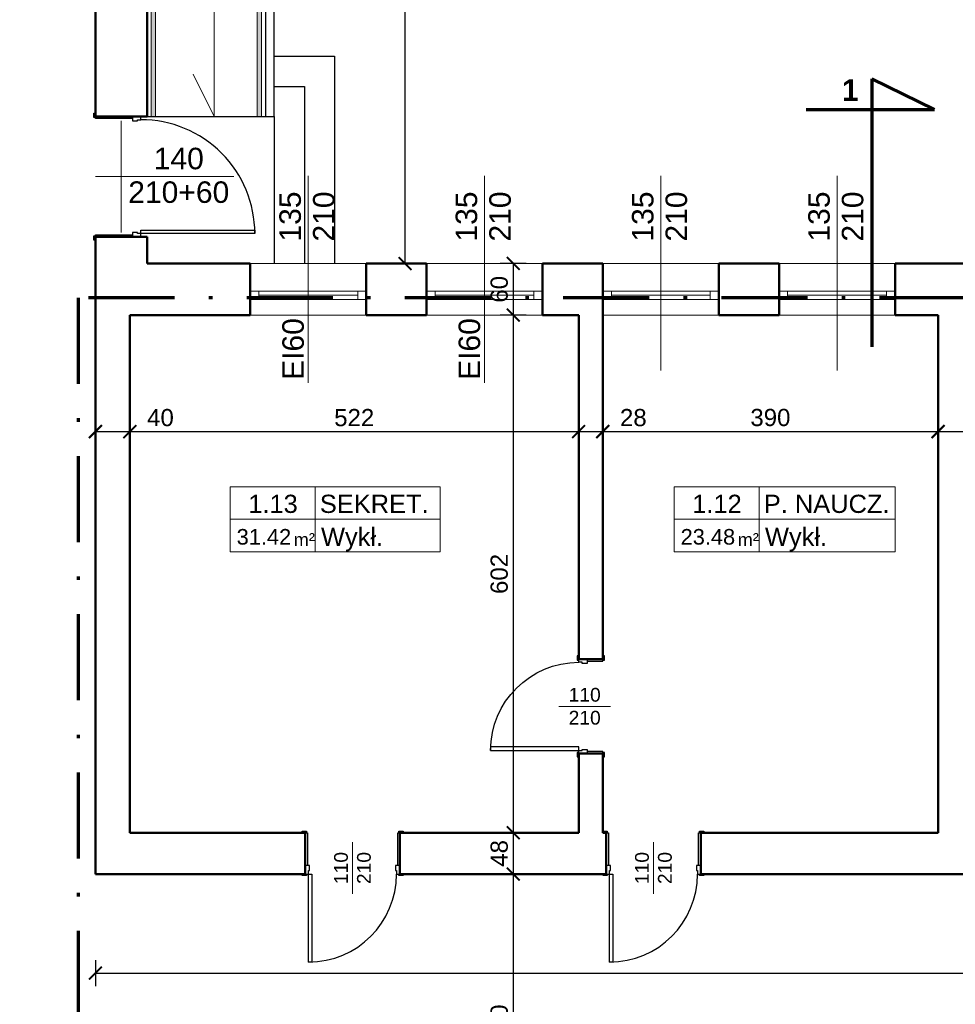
# Model space of a CAD drawing. Header units: millimetres. Extents: x -61343 to 9939, y -6894 to 7453.
# Tile 78 of 255: x -14863 to -13775, y 3169 to 4314. Entities that reach past the tile are written whole.
import ezdxf
from ezdxf.enums import TextEntityAlignment as Align

# ---------------------------------------------------------------- set-up
doc = ezdxf.new("R2010")
doc.units = ezdxf.units.MM
doc.header["$MEASUREMENT"] = 0
doc.linetypes.add('Kropki i Kreski', pattern=[920, 500, -200, 20, -200])
for name, color, linetype in [('2D - Ogólne', 7, 'Continuous'), ('Drzwi Archicad', 7, 'Continuous'), ('Konstrukcja - Ściany zew', 7, 'Continuous'), ('Opisy - Teksty', 7, 'Continuous')]:
    doc.layers.add(name, color=color, linetype=linetype)
for name, color, linetype, lineweight in [('A_cienkie', 130, 'Continuous', 9), ('A_opisy', 81, 'Continuous', 13), ('A_stolarka', 20, 'Continuous', 15), ('A_widokowe', 160, 'Continuous', 18), ('A_wymiary', 253, 'Continuous', 9)]:
    doc.layers.add(name, color=color, linetype=linetype, lineweight=lineweight)
doc.layers.add('A_niewidoczne', color=8, linetype='Continuous', lineweight=9, plot=False)
doc.layers.add('A_zakres opracowania', color=7, linetype='Continuous', lineweight=70, true_color=0xe00038)
doc.styles.get("Standard").update_dxf_attribs({"font": 'arial.ttf'})
doc.styles.add('STYL_AUTOMATYCZNY_1', font='arial.ttf')
doc.styles.add('STYL_AUTOMATYCZNY_2', font='arialbd.ttf')
doc.dimstyles.new('1do100', dxfattribs={"dimtxt": 20, "dimasz": 15, "dimexe": 15, "dimexo": 0.625, "dimgap": 6, "dimtad": 1, "dimtxsty": 'Standard', "dimblk": 'ARCHTICK', "dimcen": 2.5, "dimadec": 0, "dimazin": 0, "dimtfac": 1, "dimtmove": 0, "dimatfit": 3, "dimldrblk": 'OBLIQUE', "dimfxl": 15, "dimfxlon": 1, "dimarcsym": 0})

# ---------------------------------------------------------------- blocks, each defined once
blk = doc.blocks.new('_ArchTick')
at = {"color": 0, "linetype": 'ByBlock', "const_width": 0.15}
blk.add_lwpolyline([(-0.5, -0.5), (0.5, 0.5)], dxfattribs=at)
blk = doc.blocks.new('*D731')
at = {"layer": 'A_wymiary', "color": 0, "lineweight": -2, "transparency": 16777216}
for p, q in [((-14429.9, 5852.3), (-14399.9, 5852.3)), ((-14414.9, 4030.3), (-14414.9, 5852.3)), ((-14429.9, 4030.3), (-14399.9, 4030.3))]:
    blk.add_line(p, q, dxfattribs=at)
at = {"layer": 'Defpoints', "color": 0, "transparency": 16777216}
for p in [(-14715.1, 5852.3), (-14414.9, 5852.3), (-14715.1, 4030.3)]:
    blk.add_point(p, dxfattribs=at)
at = {"layer": 'A_wymiary', "color": 0, "lineweight": -2, "transparency": 16777216, "xscale": 15, "yscale": 15, "zscale": 15}
for p, rotation in [((-14414.9, 5852.3), 90), ((-14414.9, 4030.3), 270)]:
    blk.add_blockref('_ArchTick', p, dxfattribs=dict(at, rotation=rotation))
at = {"layer": 'A_wymiary', "color": 0, "transparency": 16777216, "insert": (-14431.1, 4950.3), "char_height": 20, "attachment_point": 5, "rotation": 90}
blk.add_mtext('1822', dxfattribs=at)
blk = doc.blocks.new('_Oblique')
at = {"color": 0, "linetype": 'ByBlock', "lineweight": -2}
blk.add_line((-0.5, -0.5), (0.5, 0.5), dxfattribs=at)
blk = doc.blocks.new('Drzwi metalowe 27_3')
at = {"layer": 'Drzwi Archicad', "color": 7, "linetype": 'Continuous', "lineweight": 25}
for p, q in [((472, 0), (472, 1024)), ((472, 1024), (512, 1024)), ((512, 1024), (512, 0)), ((-587, 0), (-587, 19)), ((-587, 19), (-537, 19)), ((-537, 0), (-587, 0)), ((-512, 0), (-550, 0)), ((-550, 0), (-550, -100)), ((-537, 19), (-537, 0)), ((-512, -40), (-512, 0)), ((512, 0), (472, 0)), ((550, 0), (512, 0)), ((512, 0), (512, -40)), ((537, 19), (587, 19)), ((537, 0), (537, 19)), ((587, 0), (537, 0)), ((550, -100), (550, 0)), ((587, 19), (587, 0)), ((-550, -480), (-550, -100)), ((-550, -100), (-525, -100)), ((-550, -100), (-500, -100)), ((-525, -100), (-525, -480)), ((-500, -40), (-512, -40)), ((-500, -100), (-500, -40)), ((512, -40), (500, -40)), ((500, -40), (500, -100)), ((500, -100), (550, -100)), ((525, -480), (525, -100)), ((525, -100), (550, -100)), ((550, -100), (550, -480)), ((-587, -499), (-587, -480)), ((-587, -480), (-537, -480)), ((-537, -499), (-587, -499)), ((-525, -480), (-550, -480)), ((-537, -480), (-537, -499)), ((550, -480), (525, -480)), ((537, -480), (587, -480)), ((537, -499), (537, -480)), ((587, -499), (537, -499)), ((587, -480), (587, -499))]:
    blk.add_line(p, q, dxfattribs=at)
blk.add_arc((512, 0), 1024, 90, 180, dxfattribs=at)
blk = doc.blocks.new('*D1185')
at = {"layer": 'A_wymiary', "color": 0, "lineweight": -2, "transparency": 16777216}
for p, q in [((-14775.1, 3819.8), (-14775.1, 3849.8)), ((-14735.1, 3819.8), (-14735.1, 3849.8)), ((-14775.1, 3834.8), (-14735.1, 3834.8)), ((-14735.1, 3834.8), (-14678.7, 3834.8))]:
    blk.add_line(p, q, dxfattribs=at)
at = {"layer": 'Defpoints', "color": 0, "transparency": 16777216}
for p in [(-14735.1, 3834.8), (-14735.1, 3669.3), (-14775.1, 3645.3)]:
    blk.add_point(p, dxfattribs=at)
at = {"layer": 'A_wymiary', "color": 0, "lineweight": -2, "transparency": 16777216, "xscale": 15, "yscale": 15, "zscale": 15, "rotation": 180}
blk.add_blockref('_ArchTick', (-14775.1, 3834.8), dxfattribs=at)
at = {"layer": 'A_wymiary', "color": 0, "lineweight": -2, "transparency": 16777216, "xscale": 15, "yscale": 15, "zscale": 15}
blk.add_blockref('_ArchTick', (-14735.1, 3834.8), dxfattribs=at)
at = {"layer": 'A_wymiary', "color": 0, "transparency": 16777216, "insert": (-14699.4, 3851), "char_height": 20, "attachment_point": 5}
blk.add_mtext('40', dxfattribs=at)
blk = doc.blocks.new('*D1186')
at = {"layer": 'A_wymiary', "color": 0, "lineweight": -2, "transparency": 16777216}
for p, q in [((-14735.1, 3819.8), (-14735.1, 3849.8)), ((-14213.1, 3819.8), (-14213.1, 3849.8)), ((-14735.1, 3834.8), (-14213.1, 3834.8))]:
    blk.add_line(p, q, dxfattribs=at)
at = {"layer": 'Defpoints', "color": 0, "transparency": 16777216}
for p in [(-14213.1, 3834.8), (-14735.1, 3669.3), (-14213.1, 3669.3)]:
    blk.add_point(p, dxfattribs=at)
at = {"layer": 'A_wymiary', "color": 0, "lineweight": -2, "transparency": 16777216, "xscale": 15, "yscale": 15, "zscale": 15, "rotation": 180}
blk.add_blockref('_ArchTick', (-14735.1, 3834.8), dxfattribs=at)
at = {"layer": 'A_wymiary', "color": 0, "lineweight": -2, "transparency": 16777216, "xscale": 15, "yscale": 15, "zscale": 15}
blk.add_blockref('_ArchTick', (-14213.1, 3834.8), dxfattribs=at)
at = {"layer": 'A_wymiary', "color": 0, "transparency": 16777216, "insert": (-14474.1, 3851), "char_height": 20, "attachment_point": 5}
blk.add_mtext('522', dxfattribs=at)
blk = doc.blocks.new('*D1187')
at = {"layer": 'A_wymiary', "color": 0, "lineweight": -2, "transparency": 16777216}
for p, q in [((-14213.1, 3819.8), (-14213.1, 3849.8)), ((-14185.1, 3819.8), (-14185.1, 3849.8)), ((-14213.1, 3834.8), (-14185.1, 3834.8)), ((-14185.1, 3834.8), (-14129, 3834.8))]:
    blk.add_line(p, q, dxfattribs=at)
at = {"layer": 'Defpoints', "color": 0, "transparency": 16777216}
for p in [(-14185.1, 3834.8), (-14213.1, 3669.3), (-14185.1, 3669.3)]:
    blk.add_point(p, dxfattribs=at)
at = {"layer": 'A_wymiary', "color": 0, "lineweight": -2, "transparency": 16777216, "xscale": 15, "yscale": 15, "zscale": 15, "rotation": 180}
blk.add_blockref('_ArchTick', (-14213.1, 3834.8), dxfattribs=at)
at = {"layer": 'A_wymiary', "color": 0, "lineweight": -2, "transparency": 16777216, "xscale": 15, "yscale": 15, "zscale": 15}
blk.add_blockref('_ArchTick', (-14185.1, 3834.8), dxfattribs=at)
at = {"layer": 'A_wymiary', "color": 0, "transparency": 16777216, "insert": (-14149.5, 3851), "char_height": 20, "attachment_point": 5}
blk.add_mtext('28', dxfattribs=at)
blk = doc.blocks.new('*D1188')
at = {"layer": 'A_wymiary', "color": 0, "lineweight": -2, "transparency": 16777216}
for p, q in [((-14185.1, 3819.8), (-14185.1, 3849.8)), ((-13795.1, 3819.8), (-13795.1, 3849.8)), ((-14185.1, 3834.8), (-13795.1, 3834.8))]:
    blk.add_line(p, q, dxfattribs=at)
at = {"layer": 'Defpoints', "color": 0, "transparency": 16777216}
for p in [(-13795.1, 3834.8), (-14185.1, 3669.3), (-13795.1, 3669.3)]:
    blk.add_point(p, dxfattribs=at)
at = {"layer": 'A_wymiary', "color": 0, "lineweight": -2, "transparency": 16777216, "xscale": 15, "yscale": 15, "zscale": 15, "rotation": 180}
blk.add_blockref('_ArchTick', (-14185.1, 3834.8), dxfattribs=at)
at = {"layer": 'A_wymiary', "color": 0, "lineweight": -2, "transparency": 16777216, "xscale": 15, "yscale": 15, "zscale": 15}
blk.add_blockref('_ArchTick', (-13795.1, 3834.8), dxfattribs=at)
at = {"layer": 'A_wymiary', "color": 0, "transparency": 16777216, "insert": (-13990.1, 3851.1), "char_height": 20, "attachment_point": 5}
blk.add_mtext('390', dxfattribs=at)
blk = doc.blocks.new('*D1189')
at = {"layer": 'A_wymiary', "color": 0, "lineweight": -2, "transparency": 16777216}
for p, q in [((-13795.1, 3819.8), (-13795.1, 3849.8)), ((-13755.1, 3819.8), (-13755.1, 3849.8)), ((-13795.1, 3834.8), (-13755.1, 3834.8)), ((-13755.1, 3834.8), (-13698.7, 3834.8))]:
    blk.add_line(p, q, dxfattribs=at)
at = {"layer": 'Defpoints', "color": 0, "transparency": 16777216}
for p in [(-13755.1, 3834.8), (-13795.1, 3669.3), (-13755.1, 3669.3)]:
    blk.add_point(p, dxfattribs=at)
at = {"layer": 'A_wymiary', "color": 0, "lineweight": -2, "transparency": 16777216, "xscale": 15, "yscale": 15, "zscale": 15, "rotation": 180}
blk.add_blockref('_ArchTick', (-13795.1, 3834.8), dxfattribs=at)
at = {"layer": 'A_wymiary', "color": 0, "lineweight": -2, "transparency": 16777216, "xscale": 15, "yscale": 15, "zscale": 15}
blk.add_blockref('_ArchTick', (-13755.1, 3834.8), dxfattribs=at)
at = {"layer": 'A_wymiary', "color": 0, "transparency": 16777216, "insert": (-13719.4, 3851), "char_height": 20, "attachment_point": 5}
blk.add_mtext('40', dxfattribs=at)
blk = doc.blocks.new('*D1201')
at = {"layer": 'A_wymiary', "color": 0, "lineweight": -2, "transparency": 16777216}
for p, q in [((-14274.2, 4030.3), (-14304.2, 4030.3)), ((-14289.2, 4030.3), (-14289.2, 3970.3)), ((-14274.2, 3970.3), (-14304.2, 3970.3))]:
    blk.add_line(p, q, dxfattribs=at)
at = {"layer": 'Defpoints', "color": 0, "transparency": 16777216}
for p in [(-13799.1, 4030.3), (-14289.2, 3970.3), (-13799.1, 3970.3)]:
    blk.add_point(p, dxfattribs=at)
at = {"layer": 'A_wymiary', "color": 0, "lineweight": -2, "transparency": 16777216, "xscale": 15, "yscale": 15, "zscale": 15}
for p, rotation in [((-14289.2, 4030.3), 90), ((-14289.2, 3970.3), 270)]:
    blk.add_blockref('_ArchTick', p, dxfattribs=dict(at, rotation=rotation))
at = {"layer": 'A_wymiary', "color": 0, "transparency": 16777216, "insert": (-14305.4, 4000.3), "char_height": 20, "attachment_point": 5, "rotation": 90}
blk.add_mtext('60', dxfattribs=at)
blk = doc.blocks.new('*D1202')
at = {"layer": 'A_wymiary', "color": 0, "lineweight": -2, "transparency": 16777216}
for p, q in [((-14274.2, 3970.3), (-14304.2, 3970.3)), ((-14289.2, 3970.3), (-14289.2, 3368.3)), ((-14274.2, 3368.3), (-14304.2, 3368.3))]:
    blk.add_line(p, q, dxfattribs=at)
at = {"layer": 'Defpoints', "color": 0, "transparency": 16777216}
for p in [(-13799.1, 3970.3), (-14289.2, 3368.3), (-13354.1, 3368.3)]:
    blk.add_point(p, dxfattribs=at)
at = {"layer": 'A_wymiary', "color": 0, "lineweight": -2, "transparency": 16777216, "xscale": 15, "yscale": 15, "zscale": 15}
for p, rotation in [((-14289.2, 3970.3), 90), ((-14289.2, 3368.3), 270)]:
    blk.add_blockref('_ArchTick', p, dxfattribs=dict(at, rotation=rotation))
at = {"layer": 'A_wymiary', "color": 0, "transparency": 16777216, "insert": (-14305.4, 3669.3), "char_height": 20, "attachment_point": 5, "rotation": 90}
blk.add_mtext('602', dxfattribs=at)
blk = doc.blocks.new('*D1203')
at = {"layer": 'A_wymiary', "color": 0, "lineweight": -2, "transparency": 16777216}
for p, q in [((-14274.2, 3368.3), (-14304.2, 3368.3)), ((-14289.2, 3368.3), (-14289.2, 3320.3)), ((-14274.2, 3320.3), (-14304.2, 3320.3))]:
    blk.add_line(p, q, dxfattribs=at)
at = {"layer": 'Defpoints', "color": 0, "transparency": 16777216}
for p in [(-13354.1, 3368.3), (-14289.2, 3320.3), (-13374.1, 3320.3)]:
    blk.add_point(p, dxfattribs=at)
at = {"layer": 'A_wymiary', "color": 0, "lineweight": -2, "transparency": 16777216, "xscale": 15, "yscale": 15, "zscale": 15}
for p, rotation in [((-14289.2, 3368.3), 90), ((-14289.2, 3320.3), 270)]:
    blk.add_blockref('_ArchTick', p, dxfattribs=dict(at, rotation=rotation))
at = {"layer": 'A_wymiary', "color": 0, "transparency": 16777216, "insert": (-14305.4, 3344.3), "char_height": 20, "attachment_point": 5, "rotation": 90}
blk.add_mtext('48', dxfattribs=at)
blk = doc.blocks.new('*D1204')
at = {"layer": 'A_wymiary', "color": 0, "lineweight": -2, "transparency": 16777216}
for p, q in [((-14274.2, 3320.3), (-14304.2, 3320.3)), ((-14289.2, 3320.3), (-14289.2, 2970.3)), ((-14274.2, 2970.3), (-14304.2, 2970.3))]:
    blk.add_line(p, q, dxfattribs=at)
at = {"layer": 'Defpoints', "color": 0, "transparency": 16777216}
for p in [(-13374.1, 3320.3), (-14289.2, 2970.3), (-13808.1, 2970.3)]:
    blk.add_point(p, dxfattribs=at)
at = {"layer": 'A_wymiary', "color": 0, "lineweight": -2, "transparency": 16777216, "xscale": 15, "yscale": 15, "zscale": 15}
for p, rotation in [((-14289.2, 3320.3), 90), ((-14289.2, 2970.3), 270)]:
    blk.add_blockref('_ArchTick', p, dxfattribs=dict(at, rotation=rotation))
at = {"layer": 'A_wymiary', "color": 0, "transparency": 16777216, "insert": (-14305.4, 3145.3), "char_height": 20, "attachment_point": 5, "rotation": 90}
blk.add_mtext('350', dxfattribs=at)
blk = doc.blocks.new('*D1210')
at = {"layer": 'A_wymiary', "color": 0, "lineweight": -2, "transparency": 16777216}
for p, q in [((-14775.1, 3220.1), (-14775.1, 3190.1)), ((-12591.1, 3220.1), (-12591.1, 3190.1)), ((-14775.1, 3205.1), (-12591.1, 3205.1))]:
    blk.add_line(p, q, dxfattribs=at)
at = {"layer": 'Defpoints', "color": 0, "transparency": 16777216}
for p in [(-14775.1, 3320.3), (-12591.1, 3320.3), (-12591.1, 3205.1)]:
    blk.add_point(p, dxfattribs=at)
at = {"layer": 'A_wymiary', "color": 0, "lineweight": -2, "transparency": 16777216, "xscale": 15, "yscale": 15, "zscale": 15, "rotation": 180}
blk.add_blockref('_ArchTick', (-14775.1, 3205.1), dxfattribs=at)
at = {"layer": 'A_wymiary', "color": 0, "lineweight": -2, "transparency": 16777216, "xscale": 15, "yscale": 15, "zscale": 15}
blk.add_blockref('_ArchTick', (-12591.1, 3205.1), dxfattribs=at)
at = {"layer": 'A_wymiary', "color": 0, "transparency": 16777216, "insert": (-13683.1, 3221.3), "char_height": 20, "attachment_point": 5}
blk.add_mtext('2184', dxfattribs=at)
blk = doc.blocks.new('Drzwi metalowe 27_13')
at = {"layer": 'Drzwi Archicad', "color": 7, "linetype": 'Continuous', "lineweight": 25}
for p, q in [((472, 0), (472, 1024)), ((472, 1024), (512, 1024)), ((512, 1024), (512, 0)), ((-587, 0), (-587, 19)), ((-587, 19), (-537, 19)), ((-537, 0), (-587, 0)), ((-512, 0), (-550, 0)), ((-550, 0), (-550, -100)), ((-537, 19), (-537, 0)), ((-512, -40), (-512, 0)), ((512, 0), (472, 0)), ((550, 0), (512, 0)), ((512, 0), (512, -40)), ((537, 19), (587, 19)), ((537, 0), (537, 19)), ((587, 0), (537, 0)), ((550, -100), (550, 0)), ((587, 19), (587, 0)), ((-550, -280), (-550, -100)), ((-550, -100), (-525, -100)), ((-550, -100), (-500, -100)), ((-525, -100), (-525, -280)), ((-500, -40), (-512, -40)), ((-500, -100), (-500, -40)), ((512, -40), (500, -40)), ((500, -40), (500, -100)), ((500, -100), (550, -100)), ((525, -280), (525, -100)), ((525, -100), (550, -100)), ((550, -100), (550, -280)), ((-587, -299), (-587, -280)), ((-587, -280), (-537, -280)), ((-537, -299), (-587, -299)), ((-525, -280), (-550, -280)), ((-537, -280), (-537, -299)), ((550, -280), (525, -280)), ((537, -280), (587, -280)), ((537, -299), (537, -280)), ((587, -299), (537, -299)), ((587, -280), (587, -299))]:
    blk.add_line(p, q, dxfattribs=at)
blk.add_arc((512, 0), 1024, 90, 180, dxfattribs=at)
blk = doc.blocks.new('*U1231')
blk.add_line((63.81, 50), (63.81, 0))
for points in [[(168.36, 25), (-1.61, 25), (-1.61, 50), (168.36, 50)], [(63.81, 0), (-1.61, 0), (-1.61, 50), (63.81, 50)], [(-1.61, 0), (168.36, 0), (168.36, 25), (-1.61, 25)]]:
    blk.add_lwpolyline(points, close=True)
at = {"insert": (47.18, 14.33), "char_height": 10, "attachment_point": 1}
blk.add_mtext_dynamic_manual_height_columns('m²', width=64.8418, gutter_width=75, heights=[0], dxfattribs=at)
blk.add_attdef('NR', text='', height=14).set_placement((31.28, 36.87), align=Align.MIDDLE_CENTER)
for tag, p in [('NAZWA_POM.', (67.28, 36.87)), ('WYKOŃCZENIE', (68.18, 11.5))]:
    blk.add_attdef(tag, text='', height=14).set_placement(p, align=Align.MIDDLE_LEFT)
blk.add_attdef('POW', text='', height=14).set_placement((41.48, 11.5), align=Align.MIDDLE_RIGHT)
blk = doc.blocks.new('*U1228')
blk.add_line((63.81, 50), (63.81, 0))
for points in [[(159.84, 25), (-1.61, 25), (-1.61, 50), (159.84, 50)], [(63.81, 0), (-1.61, 0), (-1.61, 50), (63.81, 50)], [(-1.61, 0), (159.84, 0), (159.84, 25), (-1.61, 25)]]:
    blk.add_lwpolyline(points, close=True)
at = {"insert": (47.18, 14.33), "char_height": 10, "attachment_point": 1}
blk.add_mtext_dynamic_manual_height_columns('m²', width=64.8418, gutter_width=75, heights=[0], dxfattribs=at)
blk.add_attdef('NR', text='', height=14).set_placement((31.28, 36.87), align=Align.MIDDLE_CENTER)
for tag, p in [('NAZWA_POM.', (67.28, 36.87)), ('WYKOŃCZENIE', (68.18, 11.5))]:
    blk.add_attdef(tag, text='', height=14).set_placement(p, align=Align.MIDDLE_LEFT)
blk.add_attdef('POW', text='', height=14).set_placement((41.48, 11.5), align=Align.MIDDLE_RIGHT)
blk = doc.blocks.new('*D2990')
at = {"layer": 'A_wymiary', "color": 0, "lineweight": -2, "transparency": 16777216}
for p, q in [((-41567.8, 3918.5), (-41597.8, 3918.5)), ((-41582.8, 3918.5), (-41582.8, 3818.5)), ((-41597.8, 3818.5), (-41567.8, 3818.5))]:
    blk.add_line(p, q, dxfattribs=at)
at = {"layer": 'Defpoints', "color": 0, "transparency": 16777216}
for p in [(-5380, 3918.5), (-41623.5, 3818.5), (-41582.8, 3818.5)]:
    blk.add_point(p, dxfattribs=at)
at = {"layer": 'A_wymiary', "color": 0, "lineweight": -2, "transparency": 16777216, "xscale": 15, "yscale": 15, "zscale": 15}
for p, rotation in [((-41582.8, 3918.5), 90), ((-41582.8, 3818.5), 270)]:
    blk.add_blockref('_ArchTick', p, dxfattribs=dict(at, rotation=rotation))
at = {"layer": 'A_wymiary', "color": 0, "transparency": 16777216, "insert": (-41599, 3868.5), "char_height": 20, "attachment_point": 5, "rotation": 90}
blk.add_mtext('100', dxfattribs=at)

msp = doc.modelspace()

# ---------------------------------------------------------------- hatches: boundary and pattern name
at = {"layer": 'A_cienkie', "true_color": 0xffffff}
h = msp.add_hatch(color=7, dxfattribs=at)
h.dxf.hatch_style = 1
h.paths.add_polyline_path([(-14705.063, 4201.323), (-14705.063, 5031.323), (-14710.063, 5031.323), (-14710.063, 4201.323)])
h = msp.add_hatch(color=7, dxfattribs=at)
h.dxf.hatch_style = 1
h.paths.add_polyline_path([(-14587.063, 4201.323), (-14587.063, 5031.323), (-14582.063, 5031.323), (-14582.063, 4201.323)])

# ---------------------------------------------------------------- linework, layer by layer
at = {"layer": '2D - Ogólne', "color": 7, "linetype": 'Continuous', "lineweight": 25}
for p, q in [((-14577.063, 4201.323), (-14577.063, 5001.323)), ((-14567.063, 4201.323), (-14567.063, 5001.323)), ((-14567.063, 4271.323), (-14497.063, 4271.323)), ((-14497.063, 4271.323), (-14497.063, 4030.323)), ((-14567.063, 4236.323), (-14532.063, 4236.323)), ((-14532.063, 4236.323), (-14532.063, 4030.323)), ((-14715.063, 4201.323), (-14567.063, 4201.323)), ((-14567.063, 4201.323), (-14567.063, 4030.323))]:
    msp.add_line(p, q, dxfattribs=at)
at = {"layer": '2D - Ogólne', "color": 7, "linetype": 'Continuous', "lineweight": 70}
for p, q in [((-13799.292, 4209.222), (-13872.048, 4245.121)), ((-13872.048, 4245.121), (-13872.048, 4187.23)), ((-13948.678, 4209.222), (-13799.292, 4209.222))]:
    msp.add_line(p, q, dxfattribs=at)
at = {"layer": '2D - Ogólne', "color": 7, "linetype": 'Continuous', "lineweight": 15}
for p, q in [((-14745.063, 4196.323), (-14745.063, 4066.323)), ((-14614.177, 4131.323), (-14775.063, 4131.323)), ((-14527.563, 4132.236), (-14527.563, 3891.496)), ((-14322.563, 4132.236), (-14322.563, 3891.496)), ((-14117.563, 4132.236), (-14117.563, 3905.745)), ((-13912.563, 4132.236), (-13912.563, 3905.745))]:
    msp.add_line(p, q, dxfattribs=at)
at = {"layer": '2D - Ogólne', "color": 7, "linetype": 'Kropki i Kreski', "lineweight": 70}
msp.add_line((-13872.048, 4187.23), (-13872.048, 3933.57), dxfattribs=at)
at = {"layer": 'A_cienkie'}
for points in [[(-14705.063, 4201.323), (-14705.063, 5031.323), (-14710.063, 5031.323), (-14710.063, 4201.323)], [(-14587.063, 4201.323), (-14587.063, 5031.323), (-14582.063, 5031.323), (-14582.063, 4201.323)]]:
    msp.add_lwpolyline(points, close=True, dxfattribs=at)
at = {"layer": 'A_niewidoczne'}
for p, q in [((-14176.063, 3515.323), (-14236.063, 3515.323)), ((-14476.063, 3357.323), (-14476.063, 3297.323)), ((-14126.063, 3357.323), (-14126.063, 3297.323))]:
    msp.add_line(p, q, dxfattribs=at)
at = {"layer": 'A_opisy'}
msp.add_lwpolyline([(-14637.063, 5001.323), (-14637.063, 4201.323), (-14661.299, 4250.416)], dxfattribs=at)
at = {"layer": 'A_stolarka'}
for p, q in [((-14585.063, 3998.323), (-14470.063, 3998.323)), ((-14380.063, 3998.323), (-14265.063, 3998.323)), ((-14175.063, 3998.323), (-14060.063, 3998.323)), ((-13970.063, 3998.323), (-13855.063, 3998.323)), ((-14585.063, 3993.323), (-14470.063, 3993.323)), ((-14585.063, 3988.323), (-14470.063, 3988.323)), ((-14380.063, 3993.323), (-14265.063, 3993.323)), ((-14380.063, 3988.323), (-14265.063, 3988.323)), ((-14175.063, 3993.323), (-14060.063, 3993.323)), ((-14175.063, 3988.323), (-14060.063, 3988.323)), ((-13970.063, 3993.323), (-13855.063, 3993.323)), ((-13970.063, 3988.323), (-13855.063, 3988.323))]:
    msp.add_line(p, q, dxfattribs=at)
for points in [[(-14595.063, 3998.323), (-14585.063, 3998.323), (-14585.063, 3988.323), (-14595.063, 3988.323)], [(-14470.063, 3998.323), (-14460.063, 3998.323), (-14460.063, 3988.323), (-14470.063, 3988.323)], [(-14390.063, 3998.323), (-14380.063, 3998.323), (-14380.063, 3988.323), (-14390.063, 3988.323)], [(-14265.063, 3998.323), (-14255.063, 3998.323), (-14255.063, 3988.323), (-14265.063, 3988.323)], [(-14185.063, 3998.323), (-14175.063, 3998.323), (-14175.063, 3988.323), (-14185.063, 3988.323)], [(-14060.063, 3998.323), (-14050.063, 3998.323), (-14050.063, 3988.323), (-14060.063, 3988.323)], [(-13980.063, 3998.323), (-13970.063, 3998.323), (-13970.063, 3988.323), (-13980.063, 3988.323)], [(-13855.063, 3998.323), (-13845.063, 3998.323), (-13845.063, 3988.323), (-13855.063, 3988.323)]]:
    msp.add_lwpolyline(points, close=True, dxfattribs=at)
at = {"layer": 'A_widokowe'}
for p, q in [((-14595.063, 4030.323), (-14460.063, 4030.323)), ((-14390.063, 4030.323), (-14255.063, 4030.323)), ((-14185.063, 4030.323), (-14050.063, 4030.323)), ((-13980.063, 4030.323), (-13845.063, 4030.323)), ((-14595.063, 3970.323), (-14460.063, 3970.323)), ((-14390.063, 3970.323), (-14255.063, 3970.323)), ((-14185.063, 3970.323), (-14050.063, 3970.323)), ((-13980.063, 3970.323), (-13845.063, 3970.323))]:
    msp.add_line(p, q, dxfattribs=at)
at = {"layer": 'A_zakres opracowania', "linetype": 'Kropki i Kreski', "ltscale": 0.2}
msp.add_lwpolyline([(-13117.063, 2550.323), (-11953.063, 2550.323), (-11953.063, 5573.323), (-12945.063, 5573.323), (-12945.063, 4914.323), (-13065.063, 4914.323), (-13065.063, 4814.323), (-12843.063, 4814.323), (-12843.063, 4705.323), (-12903.063, 4705.323), (-12903.063, 4485.323), (-12843.063, 4485.323), (-12843.063, 3990.323), (-14795.063, 3990.323), (-14795.063, 2950.323), (-13117.063, 2950.323), (-13117.063, 2550.323)], dxfattribs=at)
at = {"layer": 'Drzwi Archicad', "color": 7, "linetype": 'Continuous', "lineweight": 25}
for p, q in [((-14776.963, 4200.023), (-14776.963, 4205.023)), ((-14776.963, 4205.023), (-14775.063, 4205.023)), ((-14775.063, 4205.023), (-14775.063, 4200.023)), ((-14775.063, 4200.023), (-14776.963, 4200.023)), ((-14775.063, 4198.823), (-14775.063, 4201.323)), ((-14775.063, 4201.323), (-14732.063, 4201.323)), ((-14732.063, 4198.823), (-14775.063, 4198.823)), ((-14732.063, 4201.323), (-14732.063, 4198.823)), ((-14722.063, 4201.323), (-14732.063, 4201.323)), ((-14732.063, 4201.323), (-14732.063, 4196.323)), ((-14732.063, 4196.323), (-14726.063, 4196.323)), ((-14726.063, 4196.323), (-14726.063, 4197.523)), ((-14726.063, 4197.523), (-14722.063, 4197.523)), ((-14722.063, 4198.823), (-14722.063, 4201.323)), ((-14722.063, 4197.523), (-14722.063, 4201.323)), ((-14726.063, 4066.323), (-14732.063, 4066.323)), ((-14732.063, 4066.323), (-14732.063, 4061.323)), ((-14726.063, 4065.123), (-14726.063, 4066.323)), ((-14722.063, 4065.123), (-14726.063, 4065.123)), ((-14722.063, 4065.123), (-14722.063, 4069.123)), ((-14722.063, 4069.123), (-14589.663, 4069.123)), ((-14722.063, 4061.323), (-14722.063, 4065.123)), ((-14589.663, 4065.123), (-14722.063, 4065.123)), ((-14589.663, 4069.123), (-14589.663, 4065.123)), ((-14776.963, 4057.623), (-14776.963, 4062.623)), ((-14776.963, 4062.623), (-14775.063, 4062.623)), ((-14775.063, 4057.623), (-14776.963, 4057.623)), ((-14775.063, 4061.323), (-14775.063, 4063.823)), ((-14775.063, 4063.823), (-14732.063, 4063.823)), ((-14775.063, 4062.623), (-14775.063, 4057.623)), ((-14732.063, 4061.323), (-14775.063, 4061.323)), ((-14732.063, 4063.823), (-14732.063, 4061.323)), ((-14722.063, 4061.323), (-14722.063, 4063.823))]:
    msp.add_line(p, q, dxfattribs=at)
at = {"layer": 'Drzwi Archicad', "color": 7, "linetype": 'Continuous', "lineweight": 50}
for p, q in [((-14775.063, 4201.323), (-14775.063, 4205.023)), ((-14775.063, 4201.323), (-14775.063, 4205.023)), ((-14732.063, 4201.323), (-14775.063, 4201.323)), ((-14732.063, 4201.323), (-14775.063, 4201.323)), ((-14722.063, 4201.323), (-14732.063, 4201.323)), ((-14715.063, 4201.323), (-14732.063, 4201.323)), ((-14732.063, 4061.323), (-14775.063, 4061.323)), ((-14715.063, 4061.323), (-14775.063, 4061.323)), ((-14775.063, 4061.323), (-14775.063, 4057.623)), ((-14775.063, 4061.323), (-14775.063, 4057.623))]:
    msp.add_line(p, q, dxfattribs=at)
at = {"layer": 'Drzwi Archicad', "color": 7, "linetype": 'Continuous', "lineweight": 25}
msp.add_ellipse((-14722.063, 4065.123), major_axis=(93.621, 93.621), ratio=1, start_param=5.49778714, end_param=7.06858347, dxfattribs=at)
at = {"layer": 'Konstrukcja - Ściany zew', "color": 7, "linetype": 'Continuous', "lineweight": 50}
for p, q in [((-14715.063, 4201.323), (-14715.063, 4357.739)), ((-14775.063, 4201.323), (-14775.063, 4205.023)), ((-14732.063, 4201.323), (-14775.063, 4201.323)), ((-14722.063, 4201.323), (-14732.063, 4201.323)), ((-14775.063, 4061.323), (-14775.063, 4057.623)), ((-14732.063, 4061.323), (-14775.063, 4061.323)), ((-14715.063, 4030.323), (-14715.063, 4061.323)), ((-14595.063, 4030.323), (-14715.063, 4030.323)), ((-14595.063, 4030.323), (-14595.063, 3998.323)), ((-14390.063, 4030.323), (-14460.063, 4030.323)), ((-14460.063, 4030.323), (-14460.063, 4008.323)), ((-14390.063, 4030.323), (-14390.063, 4008.323)), ((-14255.063, 4030.323), (-14185.063, 4030.323)), ((-14255.063, 4030.323), (-14255.063, 4008.323)), ((-14185.063, 4030.323), (-14185.063, 4008.323)), ((-14050.063, 4030.323), (-13980.063, 4030.323)), ((-14050.063, 4030.323), (-14050.063, 4008.323)), ((-13980.063, 4030.323), (-13980.063, 4008.323)), ((-13845.063, 4030.323), (-13744.063, 4030.323)), ((-13845.063, 4030.323), (-13845.063, 4008.323)), ((-14460.063, 4008.323), (-14460.063, 3998.323)), ((-14390.063, 4008.323), (-14390.063, 3998.323)), ((-14255.063, 4008.323), (-14255.063, 3998.323)), ((-14185.063, 4008.323), (-14185.063, 3998.323)), ((-14050.063, 4008.323), (-14050.063, 3998.323)), ((-13980.063, 4008.323), (-13980.063, 3998.323)), ((-13845.063, 4008.323), (-13845.063, 3998.323)), ((-14595.063, 3998.323), (-14595.063, 3970.323)), ((-14460.063, 3998.323), (-14460.063, 3970.323)), ((-14390.063, 3998.323), (-14390.063, 3970.323)), ((-14255.063, 3998.323), (-14255.063, 3970.323)), ((-14185.063, 3998.323), (-14185.063, 3970.323)), ((-14050.063, 3998.323), (-14050.063, 3970.323)), ((-13980.063, 3998.323), (-13980.063, 3970.323)), ((-13845.063, 3998.323), (-13845.063, 3970.323)), ((-14775.063, 3970.323), (-14775.063, 3368.323)), ((-14735.063, 3368.323), (-14735.063, 3970.323)), ((-14697.063, 3970.323), (-14595.063, 3970.323)), ((-14460.063, 3970.323), (-14390.063, 3970.323)), ((-14255.063, 3970.323), (-14213.063, 3970.323)), ((-14213.063, 3570.323), (-14213.063, 3970.323)), ((-14185.063, 3570.323), (-14185.063, 3970.323)), ((-14050.063, 3970.323), (-13980.063, 3970.323)), ((-13845.063, 3970.323), (-13795.063, 3970.323)), ((-13795.063, 3970.323), (-13795.063, 3368.323)), ((-14213.063, 3570.323), (-14185.063, 3570.323)), ((-14213.063, 3460.323), (-14213.063, 3368.323)), ((-14213.063, 3460.323), (-14185.063, 3460.323)), ((-14185.063, 3460.323), (-14185.063, 3368.323)), ((-14531.063, 3368.323), (-14735.063, 3368.323)), ((-14531.063, 3320.323), (-14531.063, 3368.323)), ((-14421.063, 3368.323), (-14213.063, 3368.323)), ((-14421.063, 3320.323), (-14421.063, 3368.323)), ((-14181.063, 3368.323), (-14185.063, 3368.323)), ((-14181.063, 3320.323), (-14181.063, 3368.323)), ((-14071.063, 3368.323), (-13795.063, 3368.323)), ((-14071.063, 3320.323), (-14071.063, 3368.323)), ((-14531.063, 3320.323), (-14775.063, 3320.323)), ((-14421.063, 3320.323), (-14181.063, 3320.323)), ((-14071.063, 3320.323), (-13542.063, 3320.323))]:
    msp.add_line(p, q, dxfattribs=at)
at = {"layer": 'Konstrukcja - Ściany zew', "color": 7, "linetype": 'Continuous', "lineweight": 50, "flags": 128}
for points in [[(-14775.063, 4357.739), (-14775.063, 4201.323)], [(-14775.063, 4061.323), (-14775.063, 3970.323)], [(-14735.063, 3970.323), (-14697.063, 3970.323)], [(-14775.063, 3320.323), (-14775.063, 3368.323)]]:
    msp.add_lwpolyline(points, dxfattribs=at)

# ---------------------------------------------------------------- block references
at = {"layer": 'A_opisy'}
ref = msp.add_blockref('*U1228', (-14615.806, 3695.071), dxfattribs=dict(at, xscale=1.512, yscale=1.512, zscale=1.512))
ref.add_attrib('NR', '1.13', dxfattribs={"layer": '0', "height": 21.168}).set_placement((-14568.517, 3750.824), align=Align.MIDDLE_CENTER)
ref.add_attrib('NAZWA_POM.', 'SEKRET.', dxfattribs={"layer": '0', "height": 21.168}).set_placement((-14514.08, 3750.824), align=Align.MIDDLE_LEFT)
ref.add_attrib('POW.', '31.42', dxfattribs={"layer": '0', "height": 18.144}).set_placement((-14547.389, 3712.463), align=Align.MIDDLE_RIGHT)
ref.add_attrib('WYKOŃCZENIE', 'Wykł.', dxfattribs={"layer": '0', "height": 21.168}).set_placement((-14512.72, 3712.455), align=Align.MIDDLE_LEFT)
ref = msp.add_blockref('*U1231', (-14099.497, 3695.071), dxfattribs=dict(at, xscale=1.512, yscale=1.512, zscale=1.512))
ref.add_attrib('NR', '1.12', dxfattribs={"layer": '0', "height": 21.168}).set_placement((-14052.207, 3750.824), align=Align.MIDDLE_CENTER)
ref.add_attrib('NAZWA_POM.', 'P. NAUCZ.', dxfattribs={"layer": '0', "height": 21.168}).set_placement((-13997.771, 3750.824), align=Align.MIDDLE_LEFT)
ref.add_attrib('POW.', '23.48', dxfattribs={"layer": '0', "height": 18.144}).set_placement((-14031.08, 3712.463), align=Align.MIDDLE_RIGHT)
ref.add_attrib('WYKOŃCZENIE', 'Wykł.', dxfattribs={"layer": '0', "height": 21.168}).set_placement((-13996.411, 3712.455), align=Align.MIDDLE_LEFT)
at = {"layer": 'Drzwi Archicad', "color": 21, "linetype": 'Continuous', "lineweight": 13, "true_color": 0xff9955, "yscale": 0.1, "zscale": 100}
for name, p, xscale, rotation in [('Drzwi metalowe 27_13', (-14213.063, 3515.323), -0.1, 90), ('Drzwi metalowe 27_3', (-14476.063, 3320.323), 0.1, 180), ('Drzwi metalowe 27_3', (-14126.063, 3320.323), 0.1, 180)]:
    msp.add_blockref(name, p, dxfattribs=dict(at, xscale=xscale, rotation=rotation))

# ---------------------------------------------------------------- texts
at = {"layer": 'A_niewidoczne', "insert": (-14206.063, 3515.323), "char_height": 16, "attachment_point": 5}
msp.add_mtext('110\\P210{\\H1.1723x; }', dxfattribs=at)
at = {"layer": 'A_niewidoczne', "char_height": 16, "attachment_point": 5, "rotation": 90}
for insert in [(-14476.063, 3327.323), (-14126.063, 3327.323)]:
    msp.add_mtext('110\\P210{\\H1.1723x; }', dxfattribs=dict(at, insert=insert))
at = {"layer": 'Opisy - Teksty', "color": 7, "linetype": 'Continuous', "lineweight": 15, "insert": (-13897.187, 4244.445), "char_height": 25, "attachment_point": 2, "style": 'STYL_AUTOMATYCZNY_2'}
msp.add_mtext('\\A1;1', dxfattribs=at)
at = {"layer": 'Opisy - Teksty', "color": 7, "linetype": 'Continuous', "lineweight": 15, "insert": (-14678.142, 4164.895), "char_height": 25, "attachment_point": 2, "line_spacing_factor": 0.938208, "style": 'STYL_AUTOMATYCZNY_1'}
msp.add_mtext('\\A1;140\\P210+60', dxfattribs=at)
at = {"layer": 'Opisy - Teksty', "color": 7, "linetype": 'Continuous', "lineweight": 15, "char_height": 25, "attachment_point": 2, "rotation": 90, "line_spacing_factor": 0.938208, "style": 'STYL_AUTOMATYCZNY_1'}
for insert in [(-14561.134, 4084.914), (-14356.134, 4084.914), (-14151.134, 4084.914), (-13946.134, 4084.914)]:
    msp.add_mtext('\\A1;135\\P210', dxfattribs=dict(at, insert=insert))
at = {"layer": 'Opisy - Teksty', "color": 7, "linetype": 'Continuous', "lineweight": 15, "char_height": 25, "attachment_point": 2, "rotation": 90, "style": 'STYL_AUTOMATYCZNY_1'}
for insert in [(-14557.71, 3930.814), (-14352.71, 3930.814)]:
    msp.add_mtext('\\A1;EI60', dxfattribs=dict(at, insert=insert))

# ---------------------------------------------------------------- dimensions: what is measured, and where the dimension line sits
at = {"layer": 'A_wymiary'}
dim = msp.add_linear_dim(base=(-14414.891, 5852.323), p1=(-14715.063, 4030.323), p2=(-14715.063, 5852.323), angle=90, dimstyle='1do100', dxfattribs=at)
dim.commit()
dim.dimension.update_dxf_attribs({"geometry": '*D731', "text_midpoint": (-14414.891, 4950.313), "dimtype": 160})
for base, p1, p2, angle, picture, middle in [((-14289.21, 3970.323), (-13799.063, 4030.323), (-13799.063, 3970.323), 270, '*D1201', (-14305.422, 4000.323)), ((-14289.21, 3368.323), (-13799.063, 3970.323), (-13354.063, 3368.323), 270, '*D1202', (-14305.422, 3669.323)), ((-41582.801, 3818.544), (-5380.043, 3918.544), (-41623.52, 3818.544), 90, '*D2990', (-41599.012, 3868.544)), ((-14289.21, 3320.323), (-13354.063, 3368.323), (-13374.063, 3320.323), 270, '*D1203', (-14305.422, 3344.323)), ((-14289.21, 2970.323), (-13374.063, 3320.323), (-13808.063, 2970.323), 270, '*D1204', (-14305.429, 3145.323))]:
    dim = msp.add_linear_dim(base=base, p1=p1, p2=p2, angle=angle, dimstyle='1do100', dxfattribs=at)
    dim.commit()
    dim.dimension.update_dxf_attribs({"geometry": picture, "text_midpoint": middle})
for base, p1, p2, picture, middle in [((-14735.063, 3834.837), (-14775.063, 3645.323), (-14735.063, 3669.323), '*D1185', (-14699.37, 3851.048)), ((-14213.063, 3834.837), (-14735.063, 3669.323), (-14213.063, 3669.323), '*D1186', (-14474.063, 3851.048)), ((-14185.063, 3834.837), (-14213.063, 3669.323), (-14185.063, 3669.323), '*D1187', (-14149.547, 3851.048)), ((-13795.063, 3834.837), (-14185.063, 3669.323), (-13795.063, 3669.323), '*D1188', (-13990.063, 3851.055)), ((-13755.063, 3834.837), (-13795.063, 3669.323), (-13755.063, 3669.323), '*D1189', (-13719.37, 3851.048)), ((-12591.063, 3205.118), (-14775.063, 3320.323), (-12591.063, 3320.323), '*D1210', (-13683.063, 3221.33))]:
    dim = msp.add_linear_dim(base=base, p1=p1, p2=p2, dimstyle='1do100', dxfattribs=at)
    dim.commit()
    dim.dimension.update_dxf_attribs({"geometry": picture, "text_midpoint": middle})

doc.saveas('drawing.dxf')
